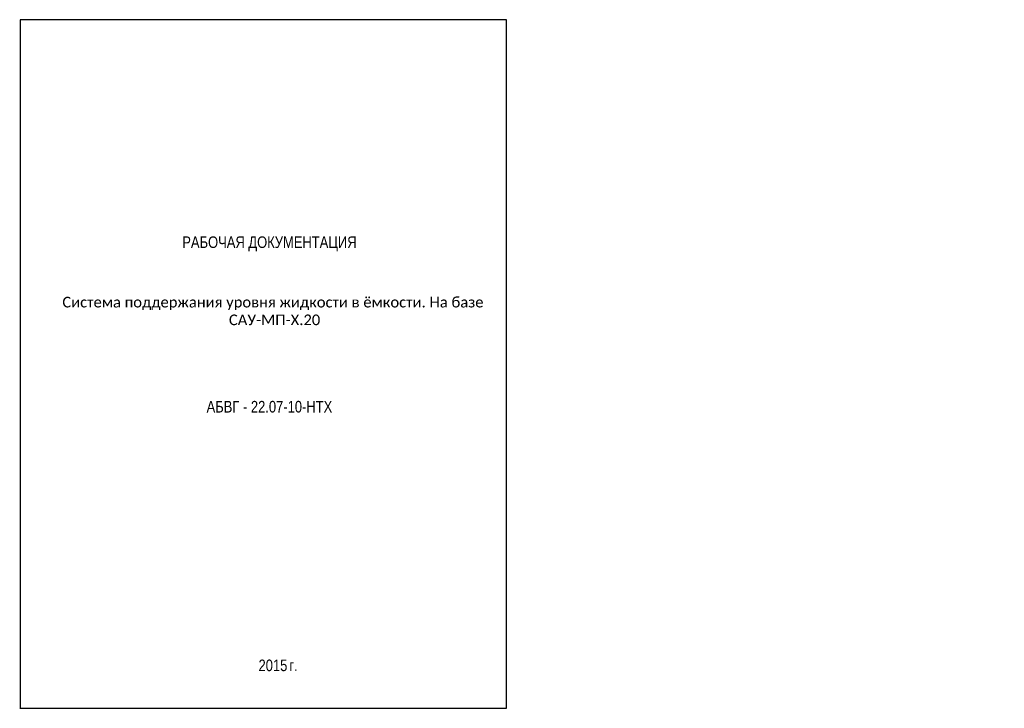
# Model space of a CAD drawing. Header units: millimetres. Extents: x 2424 to 2848, y 654 to 2587.
# Tile 4 of 4: x 2424 to 2848, y 2290 to 2587. Entities that reach past the tile are written whole.
import ezdxf
from ezdxf.enums import TextEntityAlignment as Align

# ---------------------------------------------------------------- set-up
doc = ezdxf.new("R2010")
doc.units = ezdxf.units.MM
doc.styles.add('Arial', font='arial.ttf')
doc.styles.get("Standard").update_dxf_attribs({"font": 'arial.ttf'})

msp = doc.modelspace()

# ---------------------------------------------------------------- linework, layer by layer
at = {"lineweight": -3}
for p, q in [((2633.69, 2586.57), (2423.94, 2586.57)), ((2423.94, 2586.57), (2423.94, 2289.57)), ((2633.69, 2289.57), (2633.69, 2586.57)), ((2423.69, 2289.57), (2633.69, 2289.57))]:
    msp.add_line(p, q, dxfattribs=at)

# ---------------------------------------------------------------- texts
at = {"color": 7, "style": 'Arial', "width": 0.8}
msp.add_text('РАБОЧАЯ ДОКУМЕНТАЦИЯ', height=5, dxfattribs=at).set_placement((2531.41, 2493.11), align=Align.TOP_CENTER)
at = {"color": 0, "style": 'Arial', "width": 0.8}
msp.add_text('АБВГ - 22.07-10-НТХ', height=5, dxfattribs=at).set_placement((2531.41, 2415.64), align=Align.BOTTOM_CENTER)
for s, p in [('2015', (2539.13, 2305.59)), ('г.', (2543.57, 2305.59))]:
    msp.add_text(s, height=5, dxfattribs=at).set_placement(p, align=Align.RIGHT)
at = {"insert": (2439.64, 2467.04), "char_height": 5, "width": 187.8107, "attachment_point": 1}
msp.add_mtext('\\pi2.4499;{\\fCalibri|b0|i0|c204|p34;\\H0.91667x;Система поддержания уровня жидкости в ёмкости.\\fCalibri|b0|i0|c0|p34; \\fCalibri|b0|i0|c204|p34;На базе \\P\\pi74.297;САУ-МП-Х.20\\H1.264x; }', dxfattribs=at)

doc.saveas('drawing.dxf')
